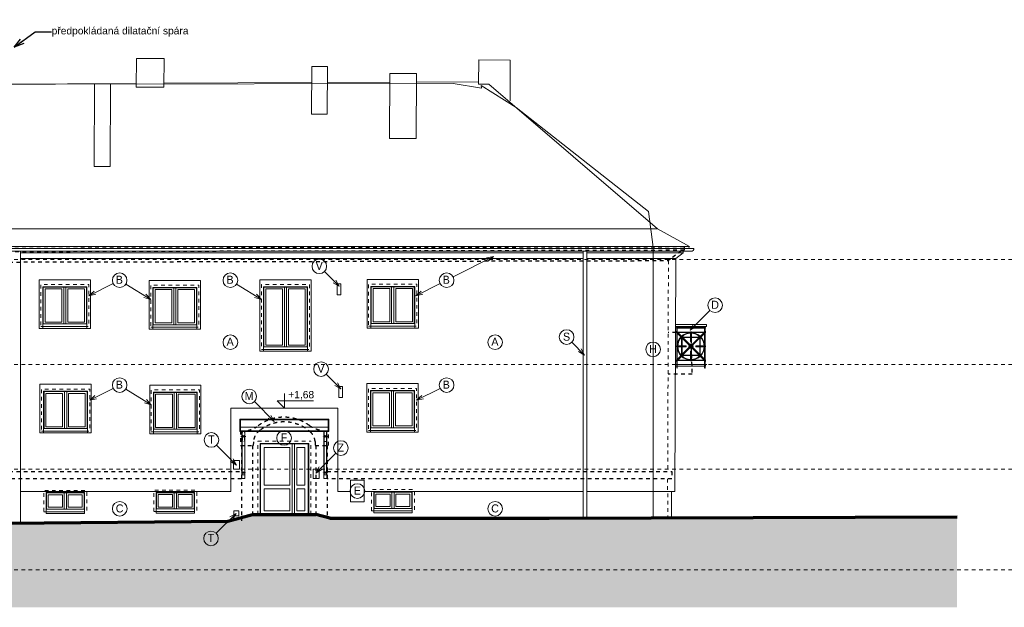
# Model space of a CAD drawing. Extents: x -2490 to 234697, y -105219 to -45378.
# Tile 10 of 15: x 54352 to 81285, y -62947 to -46871. Entities that reach past the tile are written whole.
import ezdxf

# ---------------------------------------------------------------- set-up
doc = ezdxf.new("R2010")
doc.units = 0
doc.header["$MEASUREMENT"] = 0
for name, pattern in [('ČERCHOVANÁ2', [5, 2.5, -1.25, 0, -1.25]), ('čárkovaná S', [200, 100, -100]), ('ČÁRKOVANÁ2', [9.525, 6.35, -3.175])]:
    doc.linetypes.add(name, pattern=pattern)
doc.layers.add('2D kreslení - obecné_Číslo_pera__241', color=9, linetype='Continuous', lineweight=13, true_color=0x808080)
doc.layers.add('vodorovné konstrukce_Číslo_pera__241', color=9, linetype='Continuous', lineweight=13, true_color=0x808080)
for name, color, linetype, lineweight in [('2D VÝPLNĚ_Číslo_pera__4', 91, 'Continuous', 13), ('2D ČÁRY_Číslo_pera__1', 7, 'Continuous', 15), ('2D ČÁRY_Číslo_pera__3', 150, 'Continuous', 13), ('blok F_hromosvody_Číslo_pera__1', 7, 'Continuous', 15), ('blok F_komíny_Číslo_pera__1', 7, 'Continuous', 15), ('blok F_pohled4_ADSL_Číslo_pera__1', 7, 'Continuous', 15), ('blok F_pohled4_fasáda_Číslo_pera__1', 7, 'Continuous', 15), ('blok F_pohled4_fasáda_Číslo_pera__2', 1, 'Continuous', 25), ('blok F_pohled4_fasáda_Číslo_pera__3', 150, 'Continuous', 13), ('blok F_pohled4_mřížky_Číslo_pera__1', 7, 'Continuous', 15), ('blok F_pohled4_okna_Číslo_pera__1', 7, 'Continuous', 15), ('blok F_pohled4_RIS_Číslo_pera__1', 7, 'Continuous', 15), ('blok F_pohled4_střecha_Číslo_pera__1', 7, 'Continuous', 15), ('blok F_pohled4_terén_Číslo_pera__6', 190, 'Continuous', 70), ('blok F_pohled4_zvonky_Číslo_pera__1', 7, 'Continuous', 15), ('blok I_komíny_Číslo_pera__1', 7, 'Continuous', 15), ('KRESBA_Číslo_pera__1', 7, 'Continuous', 15), ('KRESBA_Číslo_pera__4', 91, 'Continuous', 13), ('obrys_Číslo_pera__1', 7, 'Continuous', 15), ('OSY_Číslo_pera__1', 7, 'Continuous', 15), ('POZNÁMKY.POPISKA_Číslo_pera__4', 91, 'Continuous', 13), ('POZNÁMKY.TEXT_Číslo_pera__4', 91, 'Continuous', 13), ('vodorovné konstrukce_Číslo_pera__1', 7, 'Continuous', 15), ('zdi_Číslo_pera__1', 7, 'Continuous', 15), ('čárkovaná_Číslo_pera__1', 7, 'Continuous', 15)]:
    doc.layers.add(name, color=color, linetype=linetype, lineweight=lineweight)
doc.layers.add('vodorovné konstrukce', color=7, linetype='Continuous')
doc.styles.add('GENERATED_STYLE_1', font='arial.ttf')
doc.styles.add('GENERATED_STYLE_3', font='txt')
doc.styles.get("Standard").update_dxf_attribs({"font": 'txt', "bigfont": 'BIGFONT.SHX'})
doc.dimstyles.new('GENERATED_STYLE__4', dxfattribs={"dimtxt": 0.18, "dimasz": 273.6, "dimexe": 0.18, "dimexo": 0.0625, "dimgap": 0.09, "dimtad": 0, "dimtih": 1, "dimtoh": 1, "dimdec": 4, "dimzin": 0, "dimdsep": 46, "dimtxsty": 'Standard', "dimcen": 0.09, "dimadec": 0, "dimazin": 0, "dimtfac": 1, "dimtdec": 4, "dimtmove": 0, "dimatfit": 3, "dimldrblk": 'ARROWHEAD_3', "dimfxl": 0, "dimtolj": 1, "dimtzin": 0, "dimarcsym": 0})

# ---------------------------------------------------------------- blocks, each defined once
blk = doc.blocks.new('LINE_11468', base_point=(61317, -57865))
at = {"layer": 'vodorovné konstrukce_Číslo_pera__241', "linetype": 'Continuous'}
for q in [(60773, -57321), (61149, -57769), (61220, -57698)]:
    blk.add_line((61317, -57865), q, dxfattribs=at)
blk = doc.blocks.new('LINE_11846', base_point=(72690, -55369))
at = {"layer": 'vodorovné konstrukce_Číslo_pera__241', "linetype": 'Continuous'}
for q in [(73234, -54825), (72787, -55202), (72857, -55273)]:
    blk.add_line((72690, -55369), q, dxfattribs=at)
blk = doc.blocks.new('LINE_11874', base_point=(69805, -56046))
at = {"layer": 'vodorovné konstrukce_Číslo_pera__241', "linetype": 'Continuous'}
for q in [(69454, -55695), (69638, -55950), (69709, -55879)]:
    blk.add_line((69805, -56046), q, dxfattribs=at)
blk = doc.blocks.new('LINE_11892', base_point=(63139, -56974))
at = {"layer": 'vodorovné konstrukce_Číslo_pera__241', "linetype": 'Continuous'}
for q in [(62736, -56571), (63042, -56806), (62971, -56877)]:
    blk.add_line((63139, -56974), q, dxfattribs=at)
blk = doc.blocks.new('LINE_11893', base_point=(63092, -54163))
at = {"layer": 'vodorovné konstrukce_Číslo_pera__241', "linetype": 'Continuous'}
for q in [(62690, -53760), (62925, -54066), (62996, -53996)]:
    blk.add_line((63092, -54163), q, dxfattribs=at)
blk = doc.blocks.new('LINE_11894', base_point=(60283, -59055))
at = {"layer": 'vodorovné konstrukce_Číslo_pera__241', "linetype": 'Continuous'}
for q in [(59739, -58511), (60116, -58958), (60187, -58887)]:
    blk.add_line((60283, -59055), q, dxfattribs=at)
blk = doc.blocks.new('LINE_11895', base_point=(60270, -60377))
at = {"layer": 'vodorovné konstrukce_Číslo_pera__241', "linetype": 'Continuous'}
for q in [(59726, -60921), (60102, -60474), (60173, -60544)]:
    blk.add_line((60270, -60377), q, dxfattribs=at)
blk = doc.blocks.new('LINE_11896', base_point=(62451, -59276))
at = {"layer": 'vodorovné konstrukce_Číslo_pera__241', "linetype": 'Continuous'}
for q in [(62995, -58732), (62548, -59108), (62618, -59179)]:
    blk.add_line((62451, -59276), q, dxfattribs=at)
blk = doc.blocks.new('LINE_11915', base_point=(56247, -54424))
at = {"layer": 'vodorovné konstrukce_Číslo_pera__241', "linetype": 'Continuous'}
for q in [(56909, -54089), (56391, -54295), (56436, -54384)]:
    blk.add_line((56247, -54424), q, dxfattribs=at)
blk = doc.blocks.new('LINE_11916', base_point=(57935, -54525))
at = {"layer": 'vodorovné konstrukce_Číslo_pera__241', "linetype": 'Continuous'}
for q in [(57255, -54107), (57802, -54384), (57750, -54469)]:
    blk.add_line((57935, -54525), q, dxfattribs=at)
blk = doc.blocks.new('LINE_11917', base_point=(56267, -57285))
at = {"layer": 'vodorovné konstrukce_Číslo_pera__241', "linetype": 'Continuous'}
for q in [(56909, -56960), (56411, -57156), (56456, -57245)]:
    blk.add_line((56267, -57285), q, dxfattribs=at)
blk = doc.blocks.new('LINE_11918', base_point=(57948, -57404))
at = {"layer": 'vodorovné konstrukce_Číslo_pera__241', "linetype": 'Continuous'}
for q in [(57255, -56978), (57763, -57349), (57816, -57264)]:
    blk.add_line((57948, -57404), q, dxfattribs=at)
blk = doc.blocks.new('LINE_11919', base_point=(65190, -54424))
at = {"layer": 'vodorovné konstrukce_Číslo_pera__241', "linetype": 'Continuous'}
for q in [(65852, -54089), (65334, -54295), (65379, -54384)]:
    blk.add_line((65190, -54424), q, dxfattribs=at)
blk = doc.blocks.new('LINE_11920', base_point=(65210, -57285))
at = {"layer": 'vodorovné konstrukce_Číslo_pera__241', "linetype": 'Continuous'}
for q in [(65852, -56960), (65354, -57156), (65400, -57245)]:
    blk.add_line((65210, -57285), q, dxfattribs=at)
blk = doc.blocks.new('LINE_11921', base_point=(60963, -54525))
at = {"layer": 'vodorovné konstrukce_Číslo_pera__241', "linetype": 'Continuous'}
for q in [(60283, -54107), (60830, -54384), (60778, -54469)]:
    blk.add_line((60963, -54525), q, dxfattribs=at)
blk = doc.blocks.new('LINE_11924', base_point=(67313, -53347))
at = {"layer": 'vodorovné konstrukce_Číslo_pera__241', "linetype": 'Continuous'}
for q in [(66208, -53907), (67124, -53387), (67170, -53476)]:
    blk.add_line((67313, -53347), q, dxfattribs=at)
blk = doc.blocks.new('ARROWHEAD_3')
at = {"linetype": 'Continuous'}
blk.add_line((0, 0), (-1, 0), dxfattribs=at)
at = {"linetype": 'Continuous', "flags": 128}
blk.add_lwpolyline([(-1, 0.2679), (0, 0), (-1, -0.2679)], dxfattribs=at)

msp = doc.modelspace()

# ---------------------------------------------------------------- hatches: boundary and pattern name
at = {"layer": '2D VÝPLNĚ_Číslo_pera__4', "linetype": 'Continuous'}
msp.add_hatch(color=8, dxfattribs=at).paths.add_polyline_path([(16400.4, -60939.3), (16400.4, -62947.4), (79994.4, -62947.4), (79994.4, -60469.2), (68836.6, -60504.9), (62835.6, -60510.9), (62451.1, -60407.8), (60721.3, -60407.8), (60043.4, -60589.5), (54018.6, -60647.9), (47400, -60590.9), (46958.3, -60552.2), (45179.9, -60552.2), (44817.1, -60622.9), (37843, -60726.9), (31528.3, -60823.5), (31068.1, -60557.8), (29298.5, -60557.8), (28838.2, -60823.5)], flags=0)

# ---------------------------------------------------------------- linework, layer by layer
at = {"layer": '2D kreslení - obecné_Číslo_pera__241', "color": 8, "linetype": 'Continuous'}
for centre in [(62548.4, -53618.8), (57087.2, -53997.8), (60115.6, -53997.8), (66030.4, -53997.8), (73375.4, -54683.8), (69312.8, -55553.6), (60115.6, -55694.9), (67357.5, -55694.9), (71677.4, -55890.6), (62594.8, -56429.6), (57087.2, -56868.8), (66030.4, -56868.8), (60631.3, -57179.7), (59597.9, -58369.1), (61582.8, -58313.7), (63136.5, -58590.2), (63589.1, -59766.9), (57088.6, -60252.1), (67357.5, -60252.1), (59584.4, -61062.6)]:
    msp.add_circle(centre, 200, dxfattribs=at)
at = {"layer": '2D ČÁRY_Číslo_pera__1', "color": 8, "linetype": 'Continuous'}
for p, q in [((22155.4, -52596.5), (71801.5, -52596.5)), ((21160.7, -53132.9), (72796.2, -53132.9)), ((21236.3, -53207.9), (72721.8, -53207.9)), ((21285.5, -53074.7), (72671.5, -53074.7)), ((54376.2, -53207.9), (54376.2, -60644.4)), ((54376.2, -53252.2), (69762.9, -53252.2)), ((69762.9, -53207.9), (69762.9, -60495)), ((69862.9, -53207.9), (69862.9, -60494)), ((69862.9, -53252.2), (72497.1, -53252.2)), ((54376.2, -53402.2), (69762.9, -53402.2)), ((69862.9, -53402.2), (72297.4, -53402.2)), ((54376.2, -59782.9), (60127.4, -59782.9)), ((63056.8, -59782.9), (63399.6, -59782.9)), ((63774, -59782.9), (69762.9, -59782.9)), ((69862.9, -59782.9), (72275.6, -59782.9))]:
    msp.add_line(p, q, dxfattribs=at)
at = {"layer": '2D ČÁRY_Číslo_pera__1', "color": 8, "linetype": 'Continuous', "flags": 128}
for points in [[(56187.2, -55265.9), (56187.2, -55315.9), (56287.2, -55315.9), (56287.2, -53984.8), (54887.2, -53984.8), (54887.2, -55315.9), (54987.2, -55315.9), (54987.2, -55265.9)], [(59194.7, -55286.9), (59194.7, -55336.9), (59294.7, -55336.9), (59294.7, -54005.8), (57894.7, -54005.8), (57894.7, -55336.9), (57994.7, -55336.9), (57994.7, -55286.9)], [(62223.1, -55891.9), (62223.1, -55941.9), (62323.1, -55941.9), (62323.1, -53986.8), (60923.1, -53986.8), (60923.1, -55941.9), (61023.1, -55941.9), (61023.1, -55891.9)], [(65156.3, -55256.9), (65156.3, -55306.9), (65256.3, -55306.9), (65256.3, -53975.8), (63856.3, -53975.8), (63856.3, -55306.9), (63956.3, -55306.9), (63956.3, -55256.9)], [(55617.2, -55195.9), (55617.2, -54185.9), (55557.2, -54185.9), (55557.2, -55195.9)], [(58624.7, -55216.9), (58624.7, -54206.9), (58564.7, -54206.9), (58564.7, -55216.9)], [(61653.1, -55821.9), (61653.1, -54187.9), (61593.1, -54187.9), (61593.1, -55821.9)], [(64586.3, -55186.9), (64586.3, -54176.9), (64526.3, -54176.9), (64526.3, -55186.9)], [(65150.5, -58106.9), (65150.5, -58156.9), (65250.5, -58156.9), (65250.5, -56825.8), (63850.5, -56825.8), (63850.5, -58156.9), (63950.5, -58156.9), (63950.5, -58106.9)], [(56207.3, -58125.9), (56207.3, -58175.9), (56307.3, -58175.9), (56307.3, -56844.8), (54907.3, -56844.8), (54907.3, -58175.9), (55007.3, -58175.9), (55007.3, -58125.9)], [(55637.3, -58055.9), (55637.3, -57045.9), (55577.3, -57045.9), (55577.3, -58055.9)], [(59208.4, -58147.9), (59208.4, -58197.9), (59308.4, -58197.9), (59308.4, -56866.8), (57908.4, -56866.8), (57908.4, -58197.9), (58008.4, -58197.9), (58008.4, -58147.9)], [(58638.4, -58077.9), (58638.4, -57067.9), (58578.4, -57067.9), (58578.4, -58077.9)], [(64580.5, -58036.9), (64580.5, -57026.9), (64520.5, -57026.9), (64520.5, -58036.9)], [(55629.9, -60261.9), (55629.9, -59819.9), (55569.9, -59819.9), (55569.9, -60261.9)], [(58639.1, -60254.9), (58639.1, -59812.9), (58579.1, -59812.9), (58579.1, -60254.9)], [(64593.7, -60239.9), (64593.7, -59797.9), (64533.7, -59797.9), (64533.7, -60239.9)]]:
    msp.add_lwpolyline(points, dxfattribs=at)
at = {"layer": '2D ČÁRY_Číslo_pera__1', "color": 8, "linetype": 'čárkovaná S', "flags": 128}
for points in [[(54927.2, -55265.9), (56247.2, -55265.9), (56247.2, -54115.9), (54927.2, -54115.9)], [(60963.1, -55891.9), (62283.1, -55891.9), (62283.1, -54117.9), (60963.1, -54117.9)], [(63896.3, -55256.9), (65216.3, -55256.9), (65216.3, -54106.9), (63896.3, -54106.9)], [(57934.7, -55286.9), (59254.7, -55286.9), (59254.7, -54136.9), (57934.7, -54136.9)], [(54947.3, -58125.9), (56267.3, -58125.9), (56267.3, -56975.9), (54947.3, -56975.9)], [(57948.4, -58147.9), (59268.4, -58147.9), (59268.4, -56997.9), (57948.4, -56997.9)], [(63890.5, -58106.9), (65210.5, -58106.9), (65210.5, -56956.9), (63890.5, -56956.9)], [(55014.3, -60331.9), (56184.1, -60331.9), (56184.1, -59749.9), (55014.3, -59749.9)], [(58023.5, -60324.9), (59193.3, -60324.9), (59193.3, -59742.9), (58023.5, -59742.9)], [(63978.2, -60309.9), (65148, -60309.9), (65148, -59727.9), (63978.2, -59727.9)]]:
    msp.add_lwpolyline(points, close=True, dxfattribs=at)
at = {"layer": '2D ČÁRY_Číslo_pera__1', "color": 8, "linetype": 'Continuous', "flags": 128}
for points in [[(54987.2, -55265.9), (56187.2, -55265.9), (56187.2, -54175.9), (54987.2, -54175.9)], [(54997.2, -55195.9), (56177.2, -55195.9), (56177.2, -54185.9), (54997.2, -54185.9)], [(55047.2, -55145.9), (55507.2, -55145.9), (55507.2, -54235.9), (55047.2, -54235.9)], [(55667.2, -55145.9), (56127.2, -55145.9), (56127.2, -54235.9), (55667.2, -54235.9)], [(57994.7, -55286.9), (59194.7, -55286.9), (59194.7, -54196.9), (57994.7, -54196.9)], [(58004.7, -55216.9), (59184.7, -55216.9), (59184.7, -54206.9), (58004.7, -54206.9)], [(58054.7, -55166.9), (58514.7, -55166.9), (58514.7, -54256.9), (58054.7, -54256.9)], [(58674.7, -55166.9), (59134.7, -55166.9), (59134.7, -54256.9), (58674.7, -54256.9)], [(61023.1, -55891.9), (62223.1, -55891.9), (62223.1, -54177.9), (61023.1, -54177.9)], [(61033.1, -55821.9), (62213.1, -55821.9), (62213.1, -54187.9), (61033.1, -54187.9)], [(61083.1, -55771.9), (61543.1, -55771.9), (61543.1, -54237.9), (61083.1, -54237.9)], [(61703.1, -55771.9), (62163.1, -55771.9), (62163.1, -54237.9), (61703.1, -54237.9)], [(63956.3, -55256.9), (65156.3, -55256.9), (65156.3, -54166.9), (63956.3, -54166.9)], [(63966.3, -55186.9), (65146.3, -55186.9), (65146.3, -54176.9), (63966.3, -54176.9)], [(64016.3, -55136.9), (64476.3, -55136.9), (64476.3, -54226.9), (64016.3, -54226.9)], [(64636.3, -55136.9), (65096.3, -55136.9), (65096.3, -54226.9), (64636.3, -54226.9)], [(73107.5, -55312.2), (73107.5, -55292.2), (72317.5, -55292.2), (72317.5, -55312.2)], [(73087.5, -56182.2), (73087.5, -55432.2), (72337.5, -55432.2), (72337.5, -56182.2)], [(55007.3, -58125.9), (56207.3, -58125.9), (56207.3, -57035.9), (55007.3, -57035.9)], [(55017.3, -58055.9), (56197.3, -58055.9), (56197.3, -57045.9), (55017.3, -57045.9)], [(55067.3, -58005.9), (55527.3, -58005.9), (55527.3, -57095.9), (55067.3, -57095.9)], [(55687.3, -58005.9), (56147.3, -58005.9), (56147.3, -57095.9), (55687.3, -57095.9)], [(58008.4, -58147.9), (59208.4, -58147.9), (59208.4, -57057.9), (58008.4, -57057.9)], [(58018.4, -58077.9), (59198.4, -58077.9), (59198.4, -57067.9), (58018.4, -57067.9)], [(63950.5, -58106.9), (65150.5, -58106.9), (65150.5, -57016.9), (63950.5, -57016.9)], [(63960.5, -58036.9), (65140.5, -58036.9), (65140.5, -57026.9), (63960.5, -57026.9)], [(64010.5, -57986.9), (64470.5, -57986.9), (64470.5, -57076.9), (64010.5, -57076.9)], [(64630.5, -57986.9), (65090.5, -57986.9), (65090.5, -57076.9), (64630.5, -57076.9)], [(58068.4, -58027.9), (58528.4, -58027.9), (58528.4, -57117.9), (58068.4, -57117.9)], [(58688.4, -58027.9), (59148.4, -58027.9), (59148.4, -57117.9), (58688.4, -57117.9)], [(61037.1, -58575.9), (61737.1, -58575.9), (61737.1, -59607.8), (61037.1, -59607.8)], [(61807.1, -60407.8), (61807.1, -58475.9), (61867.1, -58475.9), (61867.1, -60407.8)], [(61937.1, -59607.8), (61937.1, -58575.9), (62147.1, -58575.9), (62147.1, -59607.8)], [(61037.1, -59707.8), (61737.1, -59707.8), (61737.1, -60307.8), (61037.1, -60307.8)], [(61937.1, -60307.8), (61937.1, -59707.8), (62147.1, -59707.8), (62147.1, -60307.8)], [(64038.2, -60309.9), (65088, -60309.9), (65088, -59787.9), (64038.2, -59787.9)], [(55074.3, -60331.9), (56124.1, -60331.9), (56124.1, -59809.9), (55074.3, -59809.9)], [(55084.3, -60261.9), (56114.1, -60261.9), (56114.1, -59819.9), (55084.3, -59819.9)], [(55134.3, -60211.9), (55519.9, -60211.9), (55519.9, -59869.9), (55134.3, -59869.9)], [(56064.1, -60211.9), (56064.1, -59869.9), (55679.9, -59869.9), (55679.9, -60211.9)], [(58083.5, -60324.9), (59133.3, -60324.9), (59133.3, -59802.9), (58083.5, -59802.9)], [(58093.5, -60254.9), (59123.3, -60254.9), (59123.3, -59812.9), (58093.5, -59812.9)], [(58143.5, -60204.9), (58529.1, -60204.9), (58529.1, -59862.9), (58143.5, -59862.9)], [(59073.3, -60204.9), (59073.3, -59862.9), (58689.1, -59862.9), (58689.1, -60204.9)], [(64048.2, -60239.9), (65078, -60239.9), (65078, -59797.9), (64048.2, -59797.9)], [(64098.2, -60189.9), (64483.7, -60189.9), (64483.7, -59847.9), (64098.2, -59847.9)], [(65028, -60189.9), (65028, -59847.9), (64643.7, -59847.9), (64643.7, -60189.9)], [(58083.5, -60324.9), (59133.3, -60324.9), (59133.3, -60374.9), (58083.5, -60374.9)], [(64038.2, -60309.9), (65088, -60309.9), (65088, -60359.9), (64038.2, -60359.9)], [(55074.3, -60331.9), (56124.1, -60331.9), (56124.1, -60381.9), (55074.3, -60381.9)]]:
    msp.add_lwpolyline(points, close=True, dxfattribs=at)
at = {"layer": '2D ČÁRY_Číslo_pera__1', "color": 8, "linetype": 'Continuous'}
for radius in [375, 360]:
    msp.add_circle((72712.5, -55807.2), radius, dxfattribs=at)
for radius, start, end in [(60, 57.51333, 123.46304), (60, 147.51333, 212.48667), (45, 151.79145, 208.20855), (60, 236.53696, 302.48667), (45, 61.79145, 119.53399), (45, 240.46601, 298.20855), (45, 330.46601, 29.53399), (60, 326.53696, 33.46304)]:
    msp.add_arc((72712.5, -55807.2), radius, start, end, dxfattribs=at)
at = {"layer": '2D ČÁRY_Číslo_pera__3', "color": 8, "linetype": 'čárkovaná S'}
for p, q in [((234697.5, -53432.2), (-2489.7, -53432.2)), ((234697.5, -56302.2), (-2489.7, -56302.2)), ((234697.5, -59172.2), (-2489.7, -59172.2)), ((234697.5, -61922.2), (-2489.7, -61922.2))]:
    msp.add_line(p, q, dxfattribs=at)
at = {"layer": 'blok F_hromosvody_Číslo_pera__1', "color": 8, "linetype": 'Continuous'}
for p, q in [((27467.3, -48666.9), (55327.2, -48638.9)), ((55327.2, -48638.9), (66213.2, -48619.9)), ((66213.2, -48619.9), (66985.1, -48740.9)), ((67934.3, -49272.9), (66977.2, -48674.7)), ((66977.2, -48674.7), (66985.1, -48740.9)), ((71549.3, -52121.3), (67934.3, -49272.9)), ((71677.4, -53098.9), (71549.3, -52121.3)), ((71677.4, -60474.6), (71677.4, -53098.9))]:
    msp.add_line(p, q, dxfattribs=at)
at = {"layer": 'blok F_komíny_Číslo_pera__1', "color": 8, "linetype": 'Continuous'}
for p, q in [((57542.2, -48721.2), (57545.3, -47928.9)), ((57545.3, -47928.9), (58300.6, -47928.9)), ((58297.4, -48721.2), (58300.6, -47928.9)), ((62337.6, -49457.1), (62342.8, -48147.9)), ((62342.8, -48147.9), (62769.3, -48147.9)), ((62764, -49457.1), (62769.3, -48147.9)), ((66903.9, -48630.9), (66906.6, -47967.9)), ((67768.9, -47975.9), (66906.6, -47967.9)), ((67764.4, -49094.7), (67768.9, -47975.9)), ((64470.7, -50120.1), (64477.9, -48340.9)), ((64477.9, -48340.9), (65208.2, -48340.9)), ((65201, -50120.1), (65208.2, -48340.9)), ((56389.5, -50887.8), (56398.6, -48623.9)), ((56398.6, -48623.9), (56838.3, -48621.9)), ((56829.2, -50887.8), (56838.3, -48621.9)), ((57542.2, -48721.2), (58297.4, -48721.2)), ((66903.9, -48630.9), (67184.4, -48630.9)), ((62337.6, -49457.1), (62764, -49457.1)), ((64470.7, -50120.1), (65201, -50120.1)), ((56389.5, -50887.8), (56829.2, -50887.8))]:
    msp.add_line(p, q, dxfattribs=at)
at = {"layer": 'blok F_pohled4_ADSL_Číslo_pera__1', "color": 8, "linetype": 'Continuous', "flags": 128}
for points in [[(60202.7, -58934), (60362.7, -58934), (60362.7, -59164), (60202.7, -59164)], [(60207.5, -60308), (60347.5, -60308), (60347.5, -60448), (60207.5, -60448)]]:
    msp.add_lwpolyline(points, close=True, dxfattribs=at)
at = {"layer": 'blok F_pohled4_fasáda_Číslo_pera__1', "color": 8, "linetype": 'Continuous'}
for p, q in [((72297.4, -53402.2), (72275.6, -59782.9)), ((72173.3, -59430.9), (72173.3, -59431.9)), ((72176.7, -59782.9), (72183.2, -60469.2))]:
    msp.add_line(p, q, dxfattribs=at)
at = {"layer": 'blok F_pohled4_fasáda_Číslo_pera__2', "color": 8, "linetype": 'čárkovaná S'}
for p, q in [((21421, -53194.9), (72527.3, -53079.9)), ((72528.3, -53179.9), (21421, -53294.9)), ((72450.6, -53194.9), (72150.2, -53416.9)), ((72528.3, -53179.9), (72450.6, -53194.9)), ((72527.3, -53079.9), (72528.3, -53179.9)), ((21861.5, -53570.9), (72097.2, -53461.9)), ((72150.2, -53416.9), (72097.2, -53461.9)), ((72706.3, -55427.9), (72090.5, -55431.1)), ((72706.3, -55427.9), (72741.9, -56565.9)), ((72741.9, -56565.9), (72086.6, -56569.3)), ((60390.7, -58119.9), (60390, -58523.9)), ((62800.8, -58522.9), (62802.8, -58131.9)), ((60750.2, -58523.9), (60754.4, -58370.9)), ((62431.3, -58406.9), (62430.8, -58523.9)), ((60390, -58523.9), (60750.2, -58523.9)), ((60421.2, -58523.9), (60421.2, -60585.8)), ((60721.3, -58523.9), (60721.3, -60511.2)), ((62430.8, -58523.9), (62800.8, -58522.9)), ((62451.1, -58523.8), (62451.1, -60505.9)), ((62765.7, -58523), (62765.7, -60510.9)), ((47262.3, -59229.9), (60421.2, -59231.5)), ((62765.7, -59231.8), (72189, -59232.9)), ((72189, -59232.9), (72189.7, -59431.9)), ((60421.2, -59430.7), (47262.3, -59429.4)), ((72189.7, -59431.9), (62765.7, -59431))]:
    msp.add_line(p, q, dxfattribs=at)
for centre, major_axis, ratio, start_param, end_param in [((61579.5, -58926.2), (612.6, -1007.7), 0.9998804, 1.9617021, 3.2709958), ((61586.2, -58940), (1045.2, 206.3), 0.9997236, 0.620054, 2.054544), ((60456.4, -57423.5), (-284.2, -639.4), 0.9975958, 0.3249118, 1.004154), ((61108.3, -58411.6), (278.6, 222.4), 0.9990574, 1.4626454, 2.3530241), ((62812.1, -57140.1), (-775.1, -619.1), 0.9995865, 0.3280511, 0.887666), ((62090.1, -58422.4), (-28.1, 343.9), 0.9898164, 4.6766241, 5.4743219)]:
    msp.add_ellipse(centre, major_axis=major_axis, ratio=ratio, start_param=start_param, end_param=end_param, dxfattribs=at)
at = {"layer": 'blok F_pohled4_fasáda_Číslo_pera__3', "color": 8, "linetype": 'čárkovaná S'}
for p, q in [((72097.2, -53461.9), (72077.5, -59232.9)), ((72073.3, -59431.9), (72083.2, -60470.3))]:
    msp.add_line(p, q, dxfattribs=at)
at = {"layer": 'blok F_pohled4_mřížky_Číslo_pera__1', "color": 8, "linetype": 'Continuous', "flags": 128}
for points in [[(63032.7, -54098), (63132.7, -54098), (63132.7, -54398), (63032.7, -54398)], [(63079.1, -56908.8), (63179.1, -56908.8), (63179.1, -57208.8), (63079.1, -57208.8)]]:
    msp.add_lwpolyline(points, close=True, dxfattribs=at)
at = {"layer": 'blok F_pohled4_okna_Číslo_pera__1', "color": 8, "linetype": 'Continuous', "flags": 128}
msp.add_lwpolyline([(63056.8, -59782.9), (63056.8, -57495.9), (60127.4, -57495.9), (60127.4, -59782.9)], dxfattribs=at)
at = {"layer": 'blok F_pohled4_RIS_Číslo_pera__1', "color": 8, "linetype": 'Continuous', "flags": 128}
msp.add_lwpolyline([(63399.6, -59472.9), (63774, -59472.9), (63774, -60062.9), (63399.6, -60062.9)], close=True, dxfattribs=at)
at = {"layer": 'blok F_pohled4_střecha_Číslo_pera__1', "color": 8, "linetype": 'Continuous'}
for p, q in [((49768.5, -48652), (57542.6, -48614.4)), ((58297.8, -48610.8), (62341.1, -48591.2)), ((62767.5, -48589.2), (64476.9, -48580.9)), ((65207.2, -48577.4), (66904.2, -48569.2)), ((67184.4, -48630.9), (71801.5, -52596.5))]:
    msp.add_line(p, q, dxfattribs=at)
at = {"layer": 'blok F_pohled4_terén_Číslo_pera__6', "color": 8, "linetype": 'Continuous'}
for p, q in [((54018.6, -60647.9), (60043.4, -60589.5)), ((60043.4, -60589.5), (60721.3, -60407.8)), ((60721.3, -60407.8), (62451.1, -60407.8)), ((62835.6, -60510.9), (62451.1, -60407.8)), ((62835.6, -60510.9), (68836.6, -60504.9)), ((68836.6, -60504.9), (79994.4, -60469.2))]:
    msp.add_line(p, q, dxfattribs=at)
at = {"layer": 'blok F_pohled4_zvonky_Číslo_pera__1', "color": 8, "linetype": 'Continuous', "flags": 128}
msp.add_lwpolyline([(62382.1, -59169.7), (62542.1, -59169.7), (62542.1, -59419.7), (62382.1, -59419.7)], close=True, dxfattribs=at)
at = {"layer": 'blok I_komíny_Číslo_pera__1', "color": 8, "linetype": 'čárkovaná S'}
for p, q in [((60867.1, -60407.8), (60867.1, -58405.9)), ((60867.1, -58405.9), (62317.1, -58405.9)), ((62317.1, -60407.8), (62317.1, -58405.9))]:
    msp.add_line(p, q, dxfattribs=at)
at = {"layer": 'blok I_komíny_Číslo_pera__1', "color": 8, "linetype": 'Continuous'}
for p, q in [((60927.1, -58465.9), (62257.1, -58465.9)), ((60927.1, -60407.8), (60927.1, -58465.9)), ((60937.1, -58475.9), (62247.1, -58475.9)), ((60937.1, -60407.8), (60937.1, -58475.9)), ((62247.1, -60407.8), (62247.1, -58475.9)), ((62257.1, -60407.8), (62257.1, -58465.9))]:
    msp.add_line(p, q, dxfattribs=at)
at = {"layer": 'KRESBA_Číslo_pera__1', "color": 8, "linetype": 'Continuous'}
for p, q in [((72654.3, -53110.8), (72671.5, -53074.7)), ((72287.5, -55465.2), (72287.5, -55365.2)), ((72287.5, -55365.2), (72292.5, -55365.2)), ((72292.5, -55465.2), (72287.5, -55465.2)), ((72292.5, -55365.2), (72292.5, -55465.2)), ((72287.5, -56249.2), (72287.5, -56149.2)), ((72287.5, -56149.2), (72292.5, -56149.2)), ((72292.5, -56249.2), (72287.5, -56249.2)), ((72292.5, -56149.2), (72292.5, -56249.2)), ((72287.5, -56302.2), (73147.5, -56302.2)), ((72287.5, -56307.2), (72287.5, -56302.2)), ((73147.5, -56307.2), (72287.5, -56307.2)), ((72287.5, -56347.2), (73107.5, -56347.2)), ((72287.5, -56352.2), (72287.5, -56347.2)), ((73107.5, -56352.2), (72287.5, -56352.2)), ((73107.5, -56347.2), (73107.5, -56352.2)), ((73147.5, -56302.2), (73147.5, -56307.2)), ((60377.1, -57795.9), (62807.1, -57795.9)), ((60377.1, -57795.9), (60377.1, -58137)), ((62792.1, -57820.9), (60392.1, -57820.9)), ((60392.1, -57820.9), (60392.1, -58120.9)), ((62792.1, -57820.9), (62792.1, -58120.9)), ((62807.1, -57795.9), (62807.1, -58137)), ((60380.3, -58140.9), (62803.9, -58140.9)), ((60392.1, -58020.9), (62792.1, -58020.9)), ((60392.1, -58120.9), (62792.1, -58120.9)), ((60432.1, -58120.9), (60432.1, -59420.9)), ((60437.1, -58125.9), (60437.1, -59320.9)), ((60507.1, -58125.9), (60507.1, -59320.9)), ((60512.1, -58120.9), (60512.1, -59420.9)), ((62672.1, -58120.9), (62672.1, -59420.9)), ((62677.1, -58125.9), (62677.1, -59320.9)), ((62747.1, -58125.9), (62747.1, -59320.9)), ((62752.1, -58120.9), (62752.1, -59420.9)), ((60512.1, -59420.9), (60432.1, -59420.9)), ((60507.1, -59320.9), (60437.1, -59320.9)), ((62672.1, -59420.9), (62752.1, -59420.9)), ((62677.1, -59320.9), (62747.1, -59320.9))]:
    msp.add_line(p, q, dxfattribs=at)
at = {"layer": 'KRESBA_Číslo_pera__1', "color": 8, "linetype": 'Continuous', "flags": 128}
for points in [[(72287.5, -55267.2), (73137.5, -55267.2), (73137.5, -55207.2), (72287.5, -55207.2)], [(72322.5, -55417.2), (72287.5, -55417.2)], [(72322.5, -55432.2), (72287.5, -55432.2)], [(72317.5, -55430.6), (73107.5, -56220.6), (73107.5, -56185.2), (72317.5, -55395.2)], [(72337.5, -55417.2), (72337.5, -55267.2), (72322.5, -55267.2), (72322.5, -55417.2)], [(72322.5, -55432.2), (72322.5, -56182.2)], [(72337.5, -56197.2), (73087.5, -56197.2), (73087.5, -56397.4), (73095, -56404.8), (73102.5, -56397.4), (73102.5, -55267.2), (73087.5, -55267.2), (73087.5, -55417.2), (72337.5, -55417.2)], [(72317.5, -56183.8), (72676.4, -55825), (72693.9, -55842.8), (72317.5, -56219.2)], [(72292.5, -56182.2), (72322.5, -56182.2)], [(72292.5, -56197.2), (72322.5, -56197.2)], [(72322.5, -56197.2), (72322.5, -56397.4), (72330, -56404.8), (72337.5, -56397.4), (72337.5, -56197.2)], [(72287.5, -56302.2), (73107.5, -56302.2), (73107.5, -56352.2), (72416, -56352.2)]]:
    msp.add_lwpolyline(points, dxfattribs=at)
for points in [[(54987.2, -55315.9), (56187.2, -55315.9), (56187.2, -55265.9), (54987.2, -55265.9)], [(57994.7, -55336.9), (59194.7, -55336.9), (59194.7, -55286.9), (57994.7, -55286.9)], [(63956.3, -55306.9), (65156.3, -55306.9), (65156.3, -55256.9), (63956.3, -55256.9)], [(72725, -55677.4), (72725, -55412.2), (72700, -55412.2), (72700, -55677.4)], [(73107.5, -55393.8), (73107.5, -55429.2), (72748.1, -55788.6), (72730.2, -55771.1)], [(72967.5, -55552.2), (72967.5, -56062.3), (72457.5, -56062.3), (72457.5, -55552.2)], [(72472.5, -55567), (72472.5, -56047.2), (72952.5, -56047.2), (72952.5, -55567)], [(61023.1, -55941.9), (62223.1, -55941.9), (62223.1, -55891.9), (61023.1, -55891.9)], [(72582.7, -55819.7), (72582.7, -55794.7), (72317.5, -55794.7), (72317.5, -55819.7)], [(72700, -55937), (72700, -56202.2), (72725, -56202.2), (72725, -55937)], [(72842.3, -55819.7), (72842.3, -55794.7), (73107.5, -55794.7), (73107.5, -55819.7)], [(55007.3, -58175.9), (56207.3, -58175.9), (56207.3, -58125.9), (55007.3, -58125.9)], [(58008.4, -58197.9), (59208.4, -58197.9), (59208.4, -58147.9), (58008.4, -58147.9)], [(63950.5, -58156.9), (65150.5, -58156.9), (65150.5, -58106.9), (63950.5, -58106.9)]]:
    msp.add_lwpolyline(points, close=True, dxfattribs=at)
for points in [[(60380.3, -58140.9, -0.6077044), (60378.3, -58134.1), (60392.1, -58120.9)], [(62803.9, -58140.9, 0.6077044), (62805.9, -58134.1), (62792.1, -58120.9)]]:
    msp.add_lwpolyline(points, format="xyb", dxfattribs=at)
at = {"layer": 'KRESBA_Číslo_pera__1', "color": 8, "linetype": 'Continuous'}
for centre in [(60473.6, -58270.9), (62710.6, -58270.9), (60473.6, -59260.9), (62710.6, -59260.9)]:
    msp.add_circle(centre, 20, dxfattribs=at)
at = {"layer": 'KRESBA_Číslo_pera__4', "color": 8, "linetype": 'Continuous', "flags": 128}
msp.add_lwpolyline([(61592.1, -57095.9), (61592.1, -57495.9), (61392.1, -57295.9), (62392.1, -57295.9)], dxfattribs=at)
at = {"layer": 'obrys_Číslo_pera__1', "color": 8, "linetype": 'Continuous'}
for p, q in [((72671.5, -53074.7), (71801.5, -52596.5)), ((72497.1, -53202.2), (72497.1, -53252.2))]:
    msp.add_line(p, q, dxfattribs=at)
msp.add_arc((72721.2, -53132.9), 75, 269.56609, 0, dxfattribs=at)
at = {"layer": 'OSY_Číslo_pera__1', "color": 8, "linetype": 'ČERCHOVANÁ2'}
for p, q in [((60405.4, -58270.9), (60538.8, -58270.9)), ((62643.9, -58270.9), (62777.3, -58270.9)), ((60406.9, -59260.9), (60540.3, -59260.9)), ((62643.9, -59260.9), (62777.3, -59260.9))]:
    msp.add_line(p, q, dxfattribs=at)
at = {"layer": 'vodorovné konstrukce_Číslo_pera__1', "color": 8, "linetype": 'Continuous'}
for p, q in [((72317.5, -55395.2), (72317.5, -55432.2)), ((72317.5, -56182.2), (72317.5, -56219.2))]:
    msp.add_line(p, q, dxfattribs=at)
at = {"layer": 'zdi_Číslo_pera__1', "color": 8, "linetype": 'Continuous'}
msp.add_line((72497.1, -53252.2), (72297.2, -53402.2), dxfattribs=at)
at = {"layer": 'čárkovaná_Číslo_pera__1', "color": 8, "linetype": 'ČÁRKOVANÁ2'}
for p, q in [((60512.1, -58125.9), (60432.1, -58125.9)), ((60502.1, -58130.9), (60442.1, -58130.9)), ((60442.1, -58414), (60442.1, -58130.9)), ((60502.1, -58414), (60502.1, -58130.9)), ((62672.1, -58125.9), (62752.1, -58125.9)), ((62682.1, -58130.9), (62742.1, -58130.9)), ((62682.1, -58414), (62682.1, -58130.9)), ((62742.1, -58414), (62742.1, -58130.9)), ((60442.1, -58414), (60502.1, -58414)), ((62742.1, -58414), (62682.1, -58414))]:
    msp.add_line(p, q, dxfattribs=at)

# ---------------------------------------------------------------- block references
at = {"layer": 'vodorovné konstrukce', "color": 8, "linetype": 'Continuous'}
for name, p in [('LINE_11924', (67313.5, -53347.3)), ('LINE_11893', (63092.4, -54162.8)), ('LINE_11915', (56247.2, -54423.9)), ('LINE_11916', (57934.7, -54524.6)), ('LINE_11921', (60963.1, -54524.6)), ('LINE_11919', (65190.4, -54423.9)), ('LINE_11846', (72690, -55369.2)), ('LINE_11874', (69805.4, -56046.2)), ('LINE_11892', (63138.8, -56973.5)), ('LINE_11917', (56267.3, -57284.7)), ('LINE_11918', (57948.4, -57404)), ('LINE_11920', (65210.5, -57284.7)), ('LINE_11468', (61316.7, -57865.1)), ('LINE_11894', (60283.3, -59054.5)), ('LINE_11896', (62451.1, -59275.6)), ('LINE_11895', (60269.8, -60377.2))]:
    msp.add_blockref(name, p, dxfattribs=at)

# ---------------------------------------------------------------- texts
at = {"layer": 'POZNÁMKY.POPISKA_Číslo_pera__4', "color": 8, "linetype": 'Continuous', "insert": (55226.2, -47203.9), "char_height": 200, "width": 3662.632, "attachment_point": 4, "style": 'GENERATED_STYLE_1'}
msp.add_mtext('{předpokládaná dilatační spára}', dxfattribs=at)
at = {"layer": 'POZNÁMKY.TEXT_Číslo_pera__4', "color": 8, "linetype": 'Continuous', "attachment_point": 4}
for s, insert, char_height, style in [('{V}', (62447.8, -53606.3), 220, 'GENERATED_STYLE_3'), ('{B}', (56978.6, -53985.2), 220, 'GENERATED_STYLE_3'), ('{B}', (60007, -53985.2), 220, 'GENERATED_STYLE_3'), ('{B}', (65921.7, -53985.2), 220, 'GENERATED_STYLE_3'), ('{D}', (73266.8, -54671.2), 220, 'GENERATED_STYLE_3'), ('{S}', (69212.3, -55544.9), 220, 'GENERATED_STYLE_3'), ('{A}', (60011, -55682.3), 220, 'GENERATED_STYLE_3'), ('{A}', (67252.9, -55682.3), 220, 'GENERATED_STYLE_3'), ('{H}', (71568.8, -55878), 220, 'GENERATED_STYLE_3'), ('{V}', (62494.2, -56417), 220, 'GENERATED_STYLE_3'), ('{B}', (56978.6, -56856.2), 220, 'GENERATED_STYLE_3'), ('{B}', (65921.7, -56856.2), 220, 'GENERATED_STYLE_3'), ('{M}', (60505.5, -57167.1), 220, 'GENERATED_STYLE_3'), ('{+1,68}', (61699.1, -57147.4), 200, 'GENERATED_STYLE_1'), ('{F}', (61490.3, -58301.2), 220, 'GENERATED_STYLE_3'), ('{T}', (59505.4, -58356.6), 220, 'GENERATED_STYLE_3'), ('{Z}', (63044, -58577.6), 220, 'GENERATED_STYLE_3'), ('{E}', (63488.5, -59754.3), 220, 'GENERATED_STYLE_3'), ('{C}', (56980, -60243.2), 220, 'GENERATED_STYLE_3'), ('{C}', (67248.9, -60243.2), 220, 'GENERATED_STYLE_3'), ('{T}', (59491.8, -61050), 220, 'GENERATED_STYLE_3')]:
    msp.add_mtext(s, dxfattribs=dict(at, insert=insert, char_height=char_height, style=style))

# ---------------------------------------------------------------- leaders
at = {"layer": 'POZNÁMKY.POPISKA_Číslo_pera__4', "color": 8, "linetype": 'Continuous', "annotation_type": 0, "has_hookline": 1, "hookline_direction": 0, "text_width": 2947.1}
msp.add_leader([(54199.2, -47619.3), (54776.5, -47203.9), (55226.1, -47203.9)], dimstyle='GENERATED_STYLE__4', dxfattribs=at)

doc.saveas('drawing.dxf')
